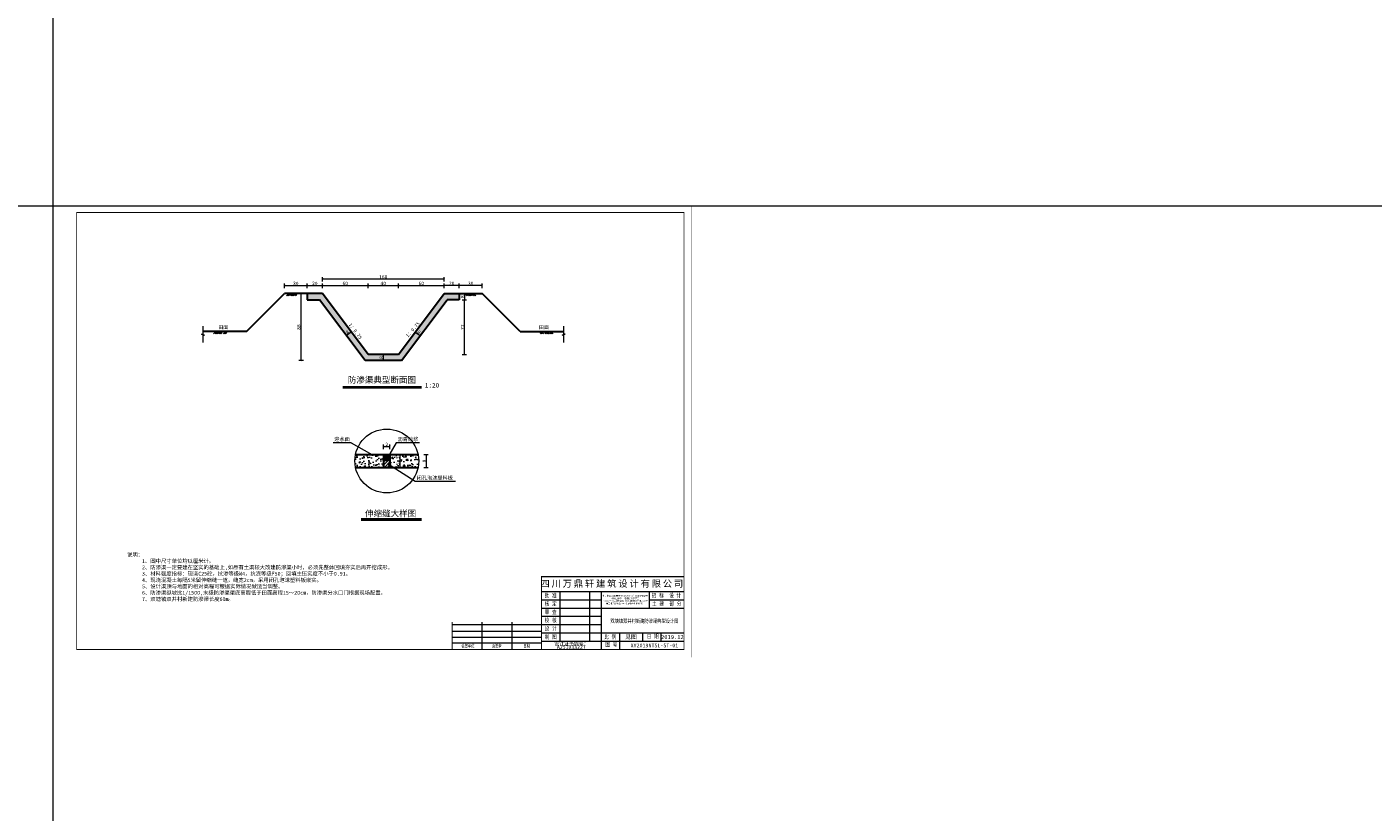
# Model space of a CAD drawing. Extents: x 36231 to 595326, y 3059 to 3871788.
# Tile 116 of 143: x 584145 to 585031, y 3866909 to 3867425. Entities that reach past the tile are written whole.
import ezdxf

# ---------------------------------------------------------------- set-up
doc = ezdxf.new("R2010")
doc.units = 0
doc.header["$PDMODE"] = 32
doc.header["$PDSIZE"] = 0.2
doc.layers.get('0').update_dxf_attribs({"linetype": 'CONTINUOUS'})
doc.layers.get('Defpoints').update_dxf_attribs({"linetype": 'CONTINUOUS'})
for name, color, linetype, lineweight in [('0.09标注线', 3, 'CONTINUOUS', 9), ('0.13填充', 8, 'CONTINUOUS', 9), ('0.13文字', 3, 'CONTINUOUS', 13), ('000粗线', 7, 'CONTINUOUS', 40), ('1标注', 4, 'CONTINUOUS', 5), ('图框１', 5, 'CONTINUOUS', 60), ('文字', 7, 'CONTINUOUS', 15), ('文字层', 7, 'CONTINUOUS', 15), ('细实线', 3, 'CONTINUOUS', 20), ('细线', 7, 'CONTINUOUS', 15), ('轮廓线', 1, 'CONTINUOUS', 30)]:
    doc.layers.add(name, color=color, linetype=linetype, lineweight=lineweight)
doc.styles.add('-仿宋_GB2312', font='仿宋_GB2312_0.ttf')
doc.styles.add('LYJFS', font='times.ttf', dxfattribs={"width": 0.7})
doc.styles.get("Standard").update_dxf_attribs({"font": 'rs.shx', "bigfont": 'hztxt.shx'})
doc.styles.add('图框', font='仿宋_GB2312_0.ttf', dxfattribs={"width": 0.8})
doc.dimstyles.get("Standard").update_dxf_attribs({"dimtxt": 0.18, "dimasz": 0.18, "dimexe": 0.18, "dimexo": 0.0625, "dimgap": 0.09, "dimtad": 0, "dimtih": 1, "dimtoh": 1, "dimdec": 0, "dimlfac": 2, "dimzin": 0, "dimdsep": 46, "dimtxsty": 'Standard', "dimcen": 0.09, "dimadec": 0, "dimazin": 0, "dimtfac": 1, "dimtdec": 0, "dimtofl": 0, "dimtmove": 0, "dimatfit": 3, "dimfxl": 1, "dimtolj": 1, "dimtzin": 0, "dimarcsym": 0})
doc.dimstyles.new('zzzz STANDARD', dxfattribs={"dimtxt": 2.3, "dimasz": 1, "dimexe": 1.25, "dimexo": 1.5, "dimgap": 0.2, "dimtad": 1, "dimdec": 0, "dimlfac": 10, "dimzin": 0, "dimdsep": 46, "dimtxsty": '-仿宋_GB2312', "dimblk": 'ARCHTICK', "dimcen": 0.09, "dimadec": 0, "dimazin": 0, "dimtfac": 1, "dimtdec": 0, "dimtix": 1, "dimtmove": 2, "dimatfit": 3, "dimfxl": 1.7, "dimfxlon": 1, "dimtolj": 1, "dimtzin": 0, "dimlwd": 9, "dimlwe": 9, "dimarcsym": 0})

# ---------------------------------------------------------------- blocks, each defined once
blk = doc.blocks.new('_ARCHTICK')
at = {"color": 0, "linetype": 'ByBlock', "const_width": 0.15}
blk.add_lwpolyline([(-0.5, -0.5), (0.5, 0.5)], dxfattribs=at)
blk = doc.blocks.new('*D445')
at = {"layer": '0.13文字', "color": 0, "lineweight": 9}
for p, q in [((584429.7, 3867252.91), (584429.7, 3867255.86)), ((584444.7, 3867254.61), (584429.7, 3867254.61)), ((584444.7, 3867252.91), (584444.7, 3867255.86))]:
    blk.add_line(p, q, dxfattribs=at)
at = {"layer": 'Defpoints', "color": 0, "lineweight": 13}
for p in [(584429.7, 3867254.61), (584429.7, 3867249.25), (584444.7, 3867249.25)]:
    blk.add_point(p, dxfattribs=at)
at = {"layer": '0.13文字', "color": 0, "lineweight": 9, "rotation": 180}
blk.add_blockref('_ARCHTICK', (584429.7, 3867254.61), dxfattribs=at)
at = {"layer": '0.13文字', "color": 0, "lineweight": 9}
blk.add_blockref('_ARCHTICK', (584444.7, 3867254.61), dxfattribs=at)
at = {"layer": '0.13文字', "color": 0, "lineweight": 13, "insert": (584437.2, 3867255.96), "char_height": 2.3, "attachment_point": 5, "style": '-仿宋_GB2312'}
blk.add_mtext('\\A1;30', dxfattribs=at)
blk = doc.blocks.new('*D446')
at = {"layer": '0.13文字', "color": 0, "lineweight": 9}
for p, q in [((584419.7, 3867252.91), (584419.7, 3867255.86)), ((584429.7, 3867254.61), (584419.7, 3867254.61)), ((584429.7, 3867252.91), (584429.7, 3867255.86))]:
    blk.add_line(p, q, dxfattribs=at)
at = {"layer": 'Defpoints', "color": 0, "lineweight": 13}
for p in [(584419.7, 3867254.61), (584419.7, 3867249.25), (584429.7, 3867249.25)]:
    blk.add_point(p, dxfattribs=at)
at = {"layer": '0.13文字', "color": 0, "lineweight": 9, "rotation": 180}
blk.add_blockref('_ARCHTICK', (584419.7, 3867254.61), dxfattribs=at)
at = {"layer": '0.13文字', "color": 0, "lineweight": 9}
blk.add_blockref('_ARCHTICK', (584429.7, 3867254.61), dxfattribs=at)
at = {"layer": '0.13文字', "color": 0, "lineweight": 13, "insert": (584424.7, 3867255.96), "char_height": 2.3, "attachment_point": 5, "style": '-仿宋_GB2312'}
blk.add_mtext('\\A1;20', dxfattribs=at)
blk = doc.blocks.new('*D451')
at = {"layer": '0.13文字', "color": 0, "lineweight": 9}
for p, q in [((584358.62, 3867224.02), (584355.42, 3867221.62)), ((584358.62, 3867224.02), (584357.87, 3867225.02)), ((584355.42, 3867221.62), (584354.67, 3867222.62))]:
    blk.add_line(p, q, dxfattribs=at)
at = {"layer": 'Defpoints', "color": 0, "lineweight": 13}
for p in [(584359.04, 3867223.46), (584355.42, 3867221.62), (584355.84, 3867221.06)]:
    blk.add_point(p, dxfattribs=at)
at = {"layer": '0.13文字', "color": 0, "lineweight": 9}
for p, rotation in [((584358.62, 3867224.02), 36.86989764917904), ((584355.42, 3867221.62), 216.8698976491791)]:
    blk.add_blockref('_ARCHTICK', p, dxfattribs=dict(at, rotation=rotation))
at = {"layer": '0.13文字', "color": 0, "lineweight": 13, "insert": (584356.21, 3867223.9), "char_height": 2.3, "attachment_point": 5, "rotation": 36.8699, "style": '-仿宋_GB2312'}
blk.add_mtext('\\A1;8', dxfattribs=at)
blk = doc.blocks.new('*D452')
at = {"layer": '0.13文字', "color": 0, "lineweight": 9}
for p, q in [((584378, 3867209.25), (584380.95, 3867209.25)), ((584378, 3867205.25), (584380.95, 3867205.25)), ((584379.7, 3867209.25), (584379.7, 3867205.25))]:
    blk.add_line(p, q, dxfattribs=at)
at = {"layer": 'Defpoints', "color": 0, "lineweight": 13}
for p in [(584376.34, 3867209.25), (584376.34, 3867205.25), (584379.7, 3867205.25)]:
    blk.add_point(p, dxfattribs=at)
at = {"layer": '0.13文字', "color": 0, "lineweight": 9}
for p, rotation in [((584379.7, 3867209.25), 90), ((584379.7, 3867205.25), 270)]:
    blk.add_blockref('_ARCHTICK', p, dxfattribs=dict(at, rotation=rotation))
at = {"layer": '0.13文字', "color": 0, "lineweight": 13, "insert": (584378.35, 3867207.25), "char_height": 2.3, "attachment_point": 5, "rotation": 90, "style": '-仿宋_GB2312'}
blk.add_mtext('\\A1;8', dxfattribs=at)
blk = doc.blocks.new('*D453')
at = {"layer": '0.13文字', "color": 0, "lineweight": 9}
for p, q in [((584400.78, 3867224.02), (584401.53, 3867225.02)), ((584400.78, 3867224.02), (584403.98, 3867221.62)), ((584403.98, 3867221.62), (584404.73, 3867222.62))]:
    blk.add_line(p, q, dxfattribs=at)
at = {"layer": 'Defpoints', "color": 0, "lineweight": 13}
for p in [(584400.36, 3867223.46), (584403.56, 3867221.06), (584403.98, 3867221.62)]:
    blk.add_point(p, dxfattribs=at)
at = {"layer": '0.13文字', "color": 0, "lineweight": 9}
for p, rotation in [((584400.78, 3867224.02), 143.1301023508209), ((584403.98, 3867221.62), 323.1301023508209)]:
    blk.add_blockref('_ARCHTICK', p, dxfattribs=dict(at, rotation=rotation))
at = {"layer": '0.13文字', "color": 0, "lineweight": 13, "insert": (584403.19, 3867223.9), "char_height": 2.3, "attachment_point": 5, "rotation": 323.1301, "style": '-仿宋_GB2312'}
blk.add_mtext('\\A1;8', dxfattribs=at)
blk = doc.blocks.new('*D454')
at = {"layer": '0.13文字', "color": 0, "lineweight": 9}
for p, q in [((584431.52, 3867249.25), (584434.47, 3867249.25)), ((584431.52, 3867245.25), (584434.47, 3867245.25)), ((584433.22, 3867249.25), (584433.22, 3867245.25))]:
    blk.add_line(p, q, dxfattribs=at)
at = {"layer": 'Defpoints', "color": 0, "lineweight": 13}
for p in [(584429.7, 3867249.25), (584429.7, 3867245.25), (584433.22, 3867245.25)]:
    blk.add_point(p, dxfattribs=at)
at = {"layer": '0.13文字', "color": 0, "lineweight": 9}
for p, rotation in [((584433.22, 3867249.25), 90), ((584433.22, 3867245.25), 270)]:
    blk.add_blockref('_ARCHTICK', p, dxfattribs=dict(at, rotation=rotation))
at = {"layer": '0.13文字', "color": 0, "lineweight": 13, "insert": (584431.87, 3867247.25), "char_height": 2.3, "attachment_point": 5, "rotation": 90, "style": '-仿宋_GB2312'}
blk.add_mtext('\\A1;8', dxfattribs=at)
blk = doc.blocks.new('*D457')
at = {"layer": '0.13文字', "color": 0, "linetype": 'Continuous', "lineweight": 9}
for p, q in [((584388.86, 3867143.45), (584391.81, 3867143.45)), ((584390.56, 3867143.45), (584390.56, 3867139.25)), ((584388.86, 3867139.25), (584391.81, 3867139.25))]:
    blk.add_line(p, q, dxfattribs=at)
at = {"layer": 'Defpoints', "color": 0, "linetype": 'Continuous', "lineweight": 13}
for p in [(584384.13, 3867143.45), (584384.13, 3867139.25), (584390.56, 3867139.25)]:
    blk.add_point(p, dxfattribs=at)
at = {"layer": '0.13文字', "color": 0, "linetype": 'Continuous', "lineweight": 9}
for p, rotation in [((584390.56, 3867143.45), 90), ((584390.56, 3867139.25), 270)]:
    blk.add_blockref('_ARCHTICK', p, dxfattribs=dict(at, rotation=rotation))
at = {"layer": '0.13文字', "color": 0, "linetype": 'Continuous', "lineweight": 13, "insert": (584389.21, 3867141.35), "char_height": 2.3, "attachment_point": 5, "rotation": 90, "style": '-仿宋_GB2312'}
blk.add_mtext('\\A1;3', dxfattribs=at)
blk = doc.blocks.new('*D458')
at = {"layer": '0.13文字', "color": 0, "linetype": 'Continuous', "lineweight": 9}
for p, q in [((584388.86, 3867139.25), (584391.81, 3867139.25)), ((584388.86, 3867135.05), (584391.81, 3867135.05)), ((584390.56, 3867139.25), (584390.56, 3867135.05))]:
    blk.add_line(p, q, dxfattribs=at)
at = {"layer": 'Defpoints', "color": 0, "linetype": 'Continuous', "lineweight": 13}
for p in [(584384.13, 3867139.25), (584384.13, 3867135.05), (584390.56, 3867135.05)]:
    blk.add_point(p, dxfattribs=at)
at = {"layer": '0.13文字', "color": 0, "linetype": 'Continuous', "lineweight": 9}
for p, rotation in [((584390.56, 3867139.25), 90), ((584390.56, 3867135.05), 270)]:
    blk.add_blockref('_ARCHTICK', p, dxfattribs=dict(at, rotation=rotation))
at = {"layer": '0.13文字', "color": 0, "linetype": 'Continuous', "lineweight": 13, "insert": (584389.21, 3867137.15), "char_height": 2.3, "attachment_point": 5, "rotation": 90, "style": '-仿宋_GB2312'}
blk.add_mtext('\\A1;5', dxfattribs=at)
blk = doc.blocks.new('*D459')
at = {"layer": '0.13文字', "color": 0, "linetype": 'Continuous', "lineweight": 9}
for p, q in [((584406.31, 3867143.45), (584409.26, 3867143.45)), ((584408.01, 3867143.45), (584408.01, 3867135.05)), ((584406.31, 3867135.05), (584409.26, 3867135.05))]:
    blk.add_line(p, q, dxfattribs=at)
at = {"layer": 'Defpoints', "color": 0, "linetype": 'Continuous', "lineweight": 13}
for p in [(584402.6, 3867143.45), (584402.6, 3867135.05), (584408.01, 3867135.05)]:
    blk.add_point(p, dxfattribs=at)
at = {"layer": '0.13文字', "color": 0, "linetype": 'Continuous', "lineweight": 9}
for p, rotation in [((584408.01, 3867143.45), 90), ((584408.01, 3867135.05), 270)]:
    blk.add_blockref('_ARCHTICK', p, dxfattribs=dict(at, rotation=rotation))
at = {"layer": '0.13文字', "color": 0, "linetype": 'Continuous', "lineweight": 13, "insert": (584406.66, 3867139.25), "char_height": 2.3, "attachment_point": 5, "rotation": 90, "style": '-仿宋_GB2312'}
blk.add_mtext('\\A1;8', dxfattribs=at)
blk = doc.blocks.new('*D478')
at = {"layer": '0.13文字', "color": 0, "lineweight": 9}
for p, q in [((584327.21, 3867249.25), (584324.26, 3867249.25)), ((584325.51, 3867249.25), (584325.51, 3867205.25)), ((584327.21, 3867205.25), (584324.26, 3867205.25))]:
    blk.add_line(p, q, dxfattribs=at)
at = {"layer": 'Defpoints', "color": 0, "lineweight": 13}
for p in [(584339.7, 3867249.25), (584325.51, 3867205.25), (584367.7, 3867205.25)]:
    blk.add_point(p, dxfattribs=at)
at = {"layer": '0.13文字', "color": 0, "lineweight": 9}
for p, rotation in [((584325.51, 3867249.25), 90), ((584325.51, 3867205.25), 270)]:
    blk.add_blockref('_ARCHTICK', p, dxfattribs=dict(at, rotation=rotation))
at = {"layer": '0.13文字', "color": 0, "lineweight": 13, "insert": (584324.16, 3867227.25), "char_height": 2.3, "attachment_point": 5, "rotation": 90, "style": '-仿宋_GB2312'}
blk.add_mtext('\\A1;88', dxfattribs=at)
blk = doc.blocks.new('eesz')
at = {"layer": '图框１', "color": 7, "const_width": 0.467}
blk.add_lwpolyline([(25244.5, -497.6), (25244.5, -1980.6), (27344.5, -1980.6), (27344.5, -497.6)], close=True, dxfattribs=at)
blk.add_lwpolyline([(25244.5, -497.6), (25244.5, -1980.6), (27344.5, -1980.6), (27344.5, -497.6)], close=True, dxfattribs=at)
at = {"layer": '图框１', "color": 5, "const_width": 0.467}
blk.add_lwpolyline([(25244.5, -497.6), (25244.5, -1980.6), (27344.5, -1980.6), (27344.5, -497.6)], close=True, dxfattribs=at)
at = {"layer": '图框１', "color": 7}
blk.add_lwpolyline([(25322.3, -518.3, 3.11, 3.11, 0), (27318.5, -518.3, 2.59, 2.59, 0), (27318.5, -1954.6, 2.59, 2.59, 0), (25322.3, -1954.6, 2.59, 2.59, 0)], format="xyseb", close=True, dxfattribs=at)
blk.add_lwpolyline([(25322.3, -518.3, 3.11, 3.11, 0), (27318.5, -518.3, 2.59, 2.59, 0), (27318.5, -1954.6, 2.59, 2.59, 0), (25322.3, -1954.6, 2.59, 2.59, 0)], format="xyseb", close=True, dxfattribs=at)
at = {"layer": '图框１', "color": 5}
blk.add_lwpolyline([(25322.3, -518.3, 3.11, 3.11, 0), (27318.5, -518.3, 2.59, 2.59, 0), (27318.5, -1954.6, 2.59, 2.59, 0), (25322.3, -1954.6, 2.59, 2.59, 0)], format="xyseb", close=True, dxfattribs=at)
at = {"layer": '细线', "color": 7}
for p, q in [((26850.3, -1715.1), (27318.5, -1715.1)), ((26850.3, -1764.1), (27318.5, -1764.1)), ((26910.2, -1764.1), (26910.2, -1927.4)), ((27008.2, -1764.1), (27008.2, -1927.4)), ((27046.3, -1764.1), (27046.3, -1954.6)), ((27204.2, -1764.1), (27204.2, -1818.5)), ((26850.3, -1791.3), (27046.3, -1791.3)), ((27204.2, -1791.3), (27318.5, -1791.3)), ((26850.3, -1818.5), (27318.5, -1818.5)), ((26850.3, -1845.7), (27046.3, -1845.7)), ((26556.3, -1873), (26850.3, -1873)), ((26556.3, -1894.7), (26850.3, -1894.7)), ((26654.3, -1864.8), (26654.3, -1954.6)), ((26752.3, -1864.8), (26752.3, -1954.6)), ((26850.3, -1873), (27046.3, -1873)), ((26850.3, -1900.2), (27318.5, -1900.2)), ((27106.2, -1900.2), (27106.2, -1954.6)), ((27182.4, -1900.2), (27182.4, -1927.4)), ((27242.3, -1900.2), (27242.3, -1927.4)), ((26556.3, -1913.8), (26850.3, -1913.8)), ((26556.3, -1932.9), (26850.3, -1932.9)), ((26850.3, -1927.4), (27318.5, -1927.4))]:
    blk.add_line(p, q, dxfattribs=at)
at = {"layer": '细线', "color": 7, "const_width": 2.72}
for points in [[(27318.5, -1715.1), (26850.3, -1715.1), (26850.3, -1954.6)], [(26556.3, -1864.8), (26556.3, -1954.6)]]:
    blk.add_lwpolyline(points, dxfattribs=at)
at = {"layer": '文字', "color": 7, "line_spacing_factor": 0.5, "style": '-仿宋_GB2312'}
for s, insert, char_height, width, attachment_point in [('{\\fSimSun|b0|i0|c134|p2;\\T1.2;\\C256;四川万鼎轩建筑设计有限公司}', (27084.4, -1739.6), 21.778, 468.222, 5), ('{\\W0.8;批 准}', (26880.3, -1777.7), 13.611, 59.889, 5), ('{\\W0.8;招 标  设 计}', (27261.3, -1777.7), 13.611, 114.153, 5), ('{\\W0.8;核 定}', (26880.3, -1804.9), 13.611, 59.889, 5), ('{\\W0.8;土 建  部 分}', (27261.7, -1804.9), 13.611, 114.902, 5), ('{\\W0.8;校 核}', (26880.3, -1859.4), 13.611, 59.889, 5), ('{\\W0.8;审 查}', (26880.3, -1832.1), 13.611, 59.889, 5), ('{\\W0.8;设 计}', (26880.3, -1886.6), 13.611, 59.889, 5), ('{\\W0.8;日 期}', (27196.2, -1904.4), 13.611, 54.508, 1), ('{\\W0.7; 会签单位}', (26605.3, -1943.7), 10.889, 98, 5), ('{\\W0.7;会签者}', (26703.3, -1943.7), 10.889, 98, 5), ('{\\W0.7;日期}', (26801.3, -1943.7), 10.89, 98, 5), ('{\\W0.85;设计证书编号：A251033227}', (26948.3, -1941), 13.611, 196, 5), ('{\\W0.8;制 图}', (26880.3, -1913.8), 13.611, 59.889, 5), ('{\\W0.8;比 例}', (27076.3, -1913.8), 13.611, 59.889, 5), ('{\\W0.8;图 号}', (27060.1, -1931.7), 13.611, 54.508, 1), ('见图', (27144.3, -1913.8), 13.61, 76.222, 5), ('2019.12', (27280.4, -1913.8), 13.61, 76.222, 5)]:
    blk.add_mtext(s, dxfattribs=dict(at, insert=insert, char_height=char_height, width=width, attachment_point=attachment_point))
at = {"layer": '文字', "color": 7, "insert": (27125.3, -1791.3), "char_height": 5, "width": 157.889, "attachment_point": 5, "style": '-仿宋_GB2312'}
blk.add_mtext('新沂市2019年度农业水价综合改革计量设施配套\\P和农田水利工程维修养护项目\\P（2019年第二批省级以上水利发展资金和2018年\\P第二批省级以上水利发展资金剩余资金）', dxfattribs=at)

msp = doc.modelspace()

# ---------------------------------------------------------------- hatches: boundary and pattern name
at = {"layer": '0.09标注线', "linetype": 'Continuous', "lineweight": 13}
h = msp.add_hatch(dxfattribs=at)
h.set_pattern_fill('JIS_LC_20', scale=0.07, style=0)
h.set_pattern_definition([(45, (575046.8056, 3867005.9181), (-0.9899495, 0.9899495), []), (45, (575046.8336, 3867005.9181), (-0.9899495, 0.9899495), [])])
h.paths.add_polyline_path([(584384.13, 3867139.25), (584379.93, 3867139.25), (584379.93, 3867135.05), (584384.13, 3867135.05)])
at = {"layer": '0.13填充', "lineweight": 13}
h = msp.add_hatch(color=7, dxfattribs=at)
edge = h.paths.add_edge_path()
edge.add_ellipse((584271.64, 3867224.39), major_axis=(0, -0.733), ratio=0.964264, start_angle=280.8773, end_angle=439.1227)
edge.add_line((584272.33, 3867224.25), (584270.94, 3867224.25))
h = msp.add_hatch(color=7, dxfattribs=at)
edge = h.paths.add_edge_path()
edge.add_ellipse((584274.75, 3867224.39), major_axis=(0, -0.733), ratio=0.964264, start_angle=280.8773, end_angle=439.1227)
edge.add_line((584275.44, 3867224.25), (584274.05, 3867224.25))
h = msp.add_hatch(color=7, dxfattribs=at)
edge = h.paths.add_edge_path()
edge.add_ellipse((584484.65, 3867224.39), major_axis=(0, -0.733), ratio=0.964264, start_angle=-79.1227, end_angle=79.1227, ccw=False)
edge.add_line((584483.95, 3867224.25), (584485.34, 3867224.25))
h = msp.add_hatch(color=7, dxfattribs=at)
edge = h.paths.add_edge_path()
edge.add_ellipse((584487.76, 3867224.39), major_axis=(0, -0.733), ratio=0.964264, start_angle=-79.1227, end_angle=79.1227, ccw=False)
edge.add_line((584487.06, 3867224.25), (584488.45, 3867224.25))
at = {"layer": '0.13文字', "lineweight": 13}
h = msp.add_hatch(dxfattribs=at)
h.set_pattern_fill('AR-CONC', color=256, scale=0.02, style=0)
h.set_pattern_definition([(50, (584329.698, 3867205.248), (3.64369, -0.31878), [0.381, -4.191]), (355, (584329.698, 3867205.248), (-0.70486, 3.82113), [0.3048, -3.3528]), (100.451, (584330.0017, 3867205.2215), (2.93885, 3.50233), [0.3238, -3.5618]), (46.184, (584329.698, 3867206.264), (5.42158, -0.84085), [0.5715, -6.2865]), (96.6356, (584330.15, 3867206.194), (4.74808, 4.9485), [0.4857, -5.3427]), (351.184, (584329.698, 3867206.264), (4.7481, 4.9485), [0.4572, -5.0292]), (21, (584330.206, 3867206.01), (3.0323, -2.04531), [0.381, -4.191]), (326, (584330.206, 3867206.01), (1.23604, 3.68376), [0.3048, -3.3528]), (71.4514, (584330.4587, 3867205.8397), (4.26833, 1.63846), [0.3238, -3.5618]), (37.5, (584329.698, 3867205.2481), (0.061772, 1.6911), [0, -3.31216, 0, -3.4036, 0, -3.3655]), (7.5, (584329.698, 3867205.2481), (1.336393, 2.00361), [0, -1.94056, 0, -3.23596, 0, -1.2827]), (327.5, (584328.5652, 3867205.2481), (2.711812, -0.114575), [0, -1.27, 0, -3.9624, 0, -5.2578]), (317.5, (584328.0572, 3867205.248), (2.962584, 0.50853), [0, -1.651, 0, -2.63144, 0, -3.7338])])
h.paths.add_polyline_path([(584421.7, 3867245.25), (584429.7, 3867245.25), (584429.7, 3867249.25), (584419.7, 3867249.25), (584389.7, 3867209.25), (584369.7, 3867209.25), (584339.7, 3867249.25), (584329.7, 3867249.25), (584329.7, 3867245.25), (584337.7, 3867245.25), (584367.7, 3867205.25), (584391.7, 3867205.25)])
at = {"layer": '0.13文字', "linetype": 'Continuous', "lineweight": 13}
h = msp.add_hatch(dxfattribs=at)
h.set_pattern_fill('水泥砂浆', style=0)
h.set_pattern_definition([(0, (584379.9276, 3867139.2476), (0, 0.70563), [0.10916, -0.298234]), (0, (584380.1313, 3867139.193), (0, 0.70563), [0.10916, -0.298234]), (30, (584379.83307, 3867139.19302), (0.814791, 0.70563), [0.10916, -1.3021]), (150, (584380.1313, 3867139.19302), (-1.629582, 0.70563), [0.10916, -1.3021]), (0, (584379.9276, 3867139.6004), (0, 0.70563), [0, -0.3])])
h.paths.add_polyline_path([(584384.13, 3867143.45), (584379.93, 3867143.45), (584379.93, 3867139.25), (584384.13, 3867139.25)])
at = {"layer": '细实线'}
h = msp.add_hatch(dxfattribs=at)
h.set_pattern_fill('AR-CONC', scale=0.035, style=0)
h.set_pattern_definition([(50, (575046.8056, 3867005.918), (6.3764634, -0.557868), [0.66675, -7.33425]), (355, (575046.8056, 3867005.918), (-1.233499, 6.6869825), [0.5334, -5.8674]), (100.451, (575047.337, 3867005.8716), (5.1429876, 6.129084), [0.56665, -6.23315]), (46.1842, (575046.8056, 3867007.696), (9.4877664, -1.4714815), [1.000125, -11.001375]), (96.6356, (575047.596, 3867007.573), (8.309148, 8.659894), [0.849975, -9.349725]), (351.184, (575046.806, 3867007.696), (8.309161, 8.659879), [0.8001, -8.8011]), (21, (575047.6946, 3867007.2516), (5.3065208, -3.5792931), [0.66675, -7.33425]), (326, (575047.6946, 3867007.2516), (2.163071, 6.446579), [0.5334, -5.8674]), (71.4514, (575048.137, 3867006.953), (7.469577, 2.8673), [0.56665, -6.23315]), (37.5, (575046.8056, 3867005.918), (0.1081011, 2.95942636), [0, -5.79628, 0, -5.9563, 0, -5.889625]), (7.5, (575046.8056, 3867005.918), (2.3386882, 3.5063201), [0, -3.39598, 0, -5.66293, 0, -2.244725]), (327.5, (575044.8231, 3867005.918), (4.74567083, -0.20050604), [0, -2.2225, 0, -6.9342, 0, -9.20115]), (317.5, (575043.934, 3867005.918), (5.1845213, 0.8899272), [0, -2.88925, 0, -4.60502, 0, -6.53415])])
h.paths.add_polyline_path([(584379.93, 3867135.05), (584379.93, 3867143.45), (584361.45, 3867143.45, 0.050382), (584361.03, 3867139.25, 0.050382), (584361.45, 3867135.05)])
h.paths.add_polyline_path([(584402.6, 3867135.05, 0.050382), (584403.03, 3867139.25, 0.050382), (584402.6, 3867143.45), (584384.13, 3867143.45), (584384.13, 3867135.05)])

# ---------------------------------------------------------------- linework, layer by layer
at = {"layer": '0.09标注线', "color": 7, "lineweight": 9}
for p, q in [((584358.64, 3867151.08), (584346.75, 3867151.08)), ((584403.51, 3867151.08), (584388.1, 3867151.08)), ((584427.14, 3867125.68), (584400.64, 3867125.68))]:
    msp.add_line(p, q, dxfattribs=at)
at = {"layer": '0.09标注线', "color": 7, "linetype": 'Continuous', "lineweight": 13}
for p, q in [((584358.64, 3867151.08), (584372.26, 3867143.45)), ((584388.1, 3867151.08), (584382.54, 3867141.39)), ((584384.13, 3867139.25), (584379.93, 3867139.25)), ((584400.64, 3867125.68), (584382.54, 3867137.37))]:
    msp.add_line(p, q, dxfattribs=at)
at = {"layer": '0.13填充', "color": 7, "lineweight": 40, "ltscale": 0.005}
for p, q in [((584353.13, 3867187.84), (584404.9, 3867187.84)), ((584365.1, 3867100.95, -24.8), (584404.93, 3867100.95, -24.8))]:
    msp.add_line(p, q, dxfattribs=at)
at = {"layer": '0.13填充', "color": 7, "ltscale": 0.005}
for p, q in [((584353.13, 3867187.3), (584404.87, 3867187.3)), ((584365.1, 3867100.41, -24.8), (584404.93, 3867100.41, -24.8))]:
    msp.add_line(p, q, dxfattribs=at)
at = {"layer": '0.13文字', "lineweight": 13}
for p, q in [((584162.6, 3867306.78), (584162.6, 3871152.48)), ((590756.67, 3867306.78), (583564.28, 3867306.78)), ((590756.67, 3867306.78), (583564.28, 3867306.78)), ((584162.6, 3862228.91), (584162.6, 3867306.78))]:
    msp.add_line(p, q, dxfattribs=at)
at = {"layer": '000粗线', "lineweight": 30}
for p, q in [((584289.7, 3867224.25), (584314.7, 3867249.25)), ((584339.7, 3867249.25), (584314.7, 3867249.25)), ((584329.7, 3867249.25), (584329.7, 3867245.25)), ((584329.7, 3867245.25), (584337.7, 3867245.25)), ((584367.7, 3867205.25), (584337.7, 3867245.25)), ((584369.7, 3867209.25), (584339.7, 3867249.25)), ((584389.7, 3867209.25), (584419.7, 3867249.25)), ((584391.7, 3867205.25), (584421.7, 3867245.25)), ((584419.7, 3867249.25), (584444.7, 3867249.25)), ((584429.7, 3867245.25), (584421.7, 3867245.25)), ((584429.7, 3867249.25), (584429.7, 3867245.25)), ((584469.7, 3867224.25), (584444.7, 3867249.25)), ((584289.7, 3867224.25), (584261.11, 3867224.25)), ((584469.7, 3867224.25), (584498.29, 3867224.25)), ((584391.7, 3867205.25), (584367.7, 3867205.25)), ((584389.7, 3867209.25), (584369.7, 3867209.25))]:
    msp.add_line(p, q, dxfattribs=at)
at = {"layer": '1标注', "color": 7, "lineweight": 13}
for p, q in [((584316.05, 3867247.84), (584317.51, 3867249.25)), ((584316.64, 3867247.84), (584318.11, 3867249.25)), ((584317.26, 3867247.82), (584318.74, 3867249.25)), ((584317.96, 3867248.5), (584318.38, 3867248.06)), ((584318.35, 3867248.87), (584319.23, 3867247.95)), ((584318.74, 3867249.25), (584319.62, 3867248.33)), ((584319.09, 3867247.8), (584320.6, 3867249.25)), ((584319.81, 3867247.79), (584321.34, 3867249.25)), ((584320.49, 3867247.77), (584322.02, 3867249.25)), ((584321.19, 3867248.45), (584321.61, 3867248.01)), ((584321.58, 3867248.82), (584322.46, 3867247.9)), ((584321.97, 3867249.2), (584322.85, 3867248.28)), ((584434.66, 3867249.2), (584433.78, 3867248.28)), ((584435.05, 3867248.82), (584434.17, 3867247.9)), ((584436.14, 3867247.77), (584434.61, 3867249.25)), ((584435.44, 3867248.45), (584435.02, 3867248.01)), ((584436.81, 3867247.79), (584435.29, 3867249.25)), ((584437.53, 3867247.8), (584436.03, 3867249.25)), ((584437.89, 3867249.25), (584437.01, 3867248.33)), ((584438.28, 3867248.87), (584437.4, 3867247.95)), ((584439.37, 3867247.82), (584437.89, 3867249.25)), ((584438.67, 3867248.5), (584438.25, 3867248.06)), ((584439.99, 3867247.84), (584438.52, 3867249.25)), ((584440.58, 3867247.84), (584439.11, 3867249.25))]:
    msp.add_line(p, q, dxfattribs=at)
at = {"layer": '细实线', "color": 7, "lineweight": 13, "ltscale": 5}
for p, q in [((584269.52, 3867224.25), (584268.18, 3867222.91)), ((584270.23, 3867224.25), (584268.89, 3867222.91)), ((584270.94, 3867224.25), (584269.6, 3867222.91)), ((584272.63, 3867224.25), (584271.29, 3867222.91)), ((584273.34, 3867224.25), (584272, 3867222.91)), ((584274.05, 3867224.25), (584272.71, 3867222.91)), ((584275.74, 3867224.25), (584274.4, 3867222.91)), ((584276.45, 3867224.25), (584275.11, 3867222.91)), ((584277.16, 3867224.25), (584275.82, 3867222.91)), ((584482.24, 3867224.25), (584483.58, 3867222.91)), ((584482.95, 3867224.25), (584484.29, 3867222.91)), ((584483.66, 3867224.25), (584485, 3867222.91)), ((584485.35, 3867224.25), (584486.69, 3867222.91)), ((584486.06, 3867224.25), (584487.4, 3867222.91)), ((584486.77, 3867224.25), (584488.11, 3867222.91)), ((584488.46, 3867224.25), (584489.8, 3867222.91)), ((584489.17, 3867224.25), (584490.51, 3867222.91)), ((584489.88, 3867224.25), (584491.22, 3867222.91))]:
    msp.add_line(p, q, dxfattribs=at)
at = {"layer": '细实线', "color": 7, "lineweight": 15}
msp.add_circle((584382.03, 3867139.25), 21, dxfattribs=at)
at = {"layer": '细实线', "color": 7, "lineweight": 13, "ltscale": 5}
for points, start_tangent, end_tangent in [([(584271.61, 3867223.66), (584271.31, 3867223.54), (584271.23, 3867223.41), (584271.19, 3867223.24), (584271.06, 3867223.08), (584270.86, 3867222.98), (584270.44, 3867222.91)], (-0.999064, 0.043251), (-0.999506, -0.031436)), ([(584487.79, 3867223.66), (584488.09, 3867223.54), (584488.17, 3867223.41), (584488.21, 3867223.24), (584488.34, 3867223.08), (584488.54, 3867222.98), (584488.96, 3867222.91)], (0.999064, 0.043251), (0.999506, -0.031436))]:
    msp.add_spline(points, degree=3, dxfattribs=dict(at, start_tangent=start_tangent, end_tangent=end_tangent))
at = {"layer": '细线', "color": 7, "lineweight": 9}
for p, q in [((584261.11, 3867227.8), (584261.11, 3867223.58)), ((584261.11, 3867224.25), (584261.11, 3867222.58)), ((584498.29, 3867227.8), (584498.29, 3867223.58)), ((584498.29, 3867224.25), (584498.29, 3867222.58)), ((584260.11, 3867222.58), (584261.11, 3867222.58)), ((584262.11, 3867222.02), (584260.11, 3867222.58)), ((584261.11, 3867222.02), (584261.11, 3867217.22)), ((584261.11, 3867222.02), (584262.11, 3867222.02)), ((584497.28, 3867222.02), (584499.29, 3867222.58)), ((584498.29, 3867222.02), (584497.28, 3867222.02)), ((584499.29, 3867222.58), (584498.29, 3867222.58)), ((584498.29, 3867222.02), (584498.29, 3867217.22))]:
    msp.add_line(p, q, dxfattribs=at)
at = {"layer": '轮廓线', "color": 7, "lineweight": 30}
for p, q in [((584361.45, 3867143.45), (584402.6, 3867143.45)), ((584379.93, 3867143.45), (584379.93, 3867135.05)), ((584384.13, 3867143.45), (584384.13, 3867135.05)), ((584361.45, 3867135.05), (584402.6, 3867135.05))]:
    msp.add_line(p, q, dxfattribs=at)
at = {"layer": '轮廓线', "color": 7}
msp.add_line((584379.93, 3867143.45), (584384.13, 3867143.45), dxfattribs=at)

# ---------------------------------------------------------------- block references
at = {"layer": '文字层', "xscale": 0.1999999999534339, "yscale": 0.2000000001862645, "zscale": 0.2}
msp.add_blockref('eesz', (579113.71, 3867406.3), dxfattribs=at)

# ---------------------------------------------------------------- texts
at = {"color": 7, "style": '图框', "width": 0.8}
msp.add_text('  双塘镇双井村新建防渗渠典型设计图', height=2.5, dxfattribs=at).set_placement((584525.75, 3867032.85))
at = {"layer": '0.09标注线', "color": 7, "style": '-仿宋_GB2312'}
for p in [(584271.3, 3867225.98), (584482.11, 3867225.98)]:
    msp.add_text('田面', height=2.3, dxfattribs=at).set_placement(p)
for rotation, p in [(306.22289, (584356.85, 3867228.86)), (48.99713, (584395.91, 3867220.28))]:
    msp.add_text('1：0.75', height=2.3, rotation=rotation, dxfattribs=at).set_placement(p)
at = {"layer": '0.09标注线', "color": 7, "char_height": 2.432, "attachment_point": 1, "style": '-仿宋_GB2312'}
for s, insert, width in [('迎水面', (584347.47, 3867154.82, 24.82), 35.982), ('沥青砂浆', (584389.14, 3867154.82, 24.82), 35.982), ('闭孔泡沫塑料板', (584401.68, 3867129.42, 24.82), 51.4623)]:
    msp.add_mtext(s, dxfattribs=dict(at, insert=insert, width=width))
at = {"layer": '0.13文字', "color": 0, "linetype": 'Continuous', "lineweight": 13, "insert": (584542.36, 3867019.28), "char_height": 2.5, "width": 66.6611, "attachment_point": 1, "style": 'LYJFS'}
msp.add_mtext('{\\fFangSong_GB2312|b0|i0|c134|p49;\\W1;XY2019NTSL-ST-01}', dxfattribs=at)
at = {"layer": '文字', "color": 7, "attachment_point": 1, "style": '-仿宋_GB2312'}
for s, insert, char_height, width in [('{\\fFangSong|b0|i0|c134|p49;\\C256; 防渗渠典型断面图}', (584353.67, 3867194.56), 4, 86.6851), ('1:20', (584407.07, 3867190.53), 3, 10.2895), ('{\\C256;伸缩缝大样图}', (584367.75, 3867106.76, -24.8), 4, 86.6851)]:
    msp.add_mtext(s, dxfattribs=dict(at, insert=insert, char_height=char_height, width=width))
at = {"layer": '文字', "insert": (584211.3, 3867078.93), "char_height": 2.5, "width": 208.3817, "attachment_point": 1, "style": '-仿宋_GB2312'}
msp.add_mtext('说明：\\P     1、图中尺寸单位均以厘米计。\\P     2、防渗渠一定要建在坚实的基础上,如原有土渠较大改建防渗渠小时，必须先整体回填夯实后再开挖成形。\\P     3、材料强度指标：现浇C25砼，抗渗等级W4，抗冻等级F50；回填土压实度不小于0.91。\\P     4、现浇混凝土每隔5米留伸缩缝一道，缝宽2cm，采用闭孔泡沫塑料板嵌实。\\P     5、设计渠顶与地面的相对高程可根据实际情况做适当调整。\\P{\\C1;    \\C0; 6、防渗渠纵坡比1/1500,}末级防渗渠渠底高程低于田面高程15～20cm，防渗渠分水口门根据现场配置。\\P     7、双塘镇双井村新建防渗渠长度60m。', dxfattribs=at)

# ---------------------------------------------------------------- dimensions: what is measured, and where the dimension line sits
at = {"layer": '0.13文字', "lineweight": 13}
for base, p1, p2 in [((584419.7, 3867258.91), (584339.7, 3867249.25), (584419.7, 3867249.25)), ((584329.7, 3867254.61), (584314.7, 3867249.25), (584329.7, 3867249.25)), ((584339.7, 3867254.61), (584329.7, 3867249.25), (584339.7, 3867249.25)), ((584369.7, 3867254.61), (584339.7, 3867249.25), (584369.7, 3867209.25)), ((584389.7, 3867254.61), (584369.7, 3867209.25), (584389.7, 3867209.25)), ((584419.7, 3867254.61), (584389.7, 3867209.25), (584419.7, 3867249.25))]:
    msp.add_linear_dim(base=base, p1=p1, p2=p2, dimstyle='Standard', override={"dimtxt": 2.3, "dimasz": 1, "dimexe": 1.25, "dimexo": 1.5, "dimgap": 0.2, "dimtad": 1, "dimtih": 0, "dimtoh": 0, "dimdec": 0, "dimlfac": 2, "dimtxsty": '-仿宋_GB2312', "dimblk": 'ARCHTICK', "dimtdec": 0, "dimtix": 1, "dimtofl": 1, "dimtmove": 2, "dimfxl": 1.7, "dimfxlon": 1, "dimlwd": 9, "dimlwe": 9}, dxfattribs=at).render()
for base, p1, p2, angle, override, picture, middle in [((584325.51, 3867205.25), (584339.7, 3867249.25), (584367.7, 3867205.25), 90, {"dimtxt": 2.3, "dimasz": 1, "dimexe": 1.25, "dimexo": 1.5, "dimgap": 0.2, "dimtad": 1, "dimtih": 0, "dimtoh": 0, "dimtxsty": '-仿宋_GB2312', "dimblk": 'ARCHTICK', "dimtix": 1, "dimtofl": 1, "dimtmove": 2, "dimfxl": 1.7, "dimfxlon": 1, "dimlwd": 9, "dimlwe": 9}, '*D478', (584324.16, 3867227.25)), ((584419.7, 3867254.61), (584429.7, 3867249.25), (584419.7, 3867249.25), 180, {"dimtxt": 2.3, "dimasz": 1, "dimexe": 1.25, "dimexo": 1.5, "dimgap": 0.2, "dimtad": 1, "dimtih": 0, "dimtoh": 0, "dimdec": 0, "dimlfac": 2, "dimtxsty": '-仿宋_GB2312', "dimblk": 'ARCHTICK', "dimtdec": 0, "dimtix": 1, "dimtofl": 1, "dimtmove": 2, "dimfxl": 1.7, "dimfxlon": 1, "dimlwd": 9, "dimlwe": 9}, '*D446', (584424.7, 3867255.96)), ((584429.7, 3867254.61), (584444.7, 3867249.25), (584429.7, 3867249.25), 180, {"dimtxt": 2.3, "dimasz": 1, "dimexe": 1.25, "dimexo": 1.5, "dimgap": 0.2, "dimtad": 1, "dimtih": 0, "dimtoh": 0, "dimdec": 0, "dimlfac": 2, "dimtxsty": '-仿宋_GB2312', "dimblk": 'ARCHTICK', "dimtdec": 0, "dimtix": 1, "dimtofl": 1, "dimtmove": 2, "dimfxl": 1.7, "dimfxlon": 1, "dimlwd": 9, "dimlwe": 9}, '*D445', (584437.2, 3867255.96)), ((584433.22, 3867245.25), (584429.7, 3867249.25), (584429.7, 3867245.25), 90, {"dimtxt": 2.3, "dimasz": 1, "dimexe": 1.25, "dimexo": 1.5, "dimgap": 0.2, "dimtad": 1, "dimtih": 0, "dimtoh": 0, "dimdec": 0, "dimlfac": 2, "dimtxsty": '-仿宋_GB2312', "dimblk": 'ARCHTICK', "dimtdec": 0, "dimtix": 1, "dimtofl": 1, "dimtmove": 2, "dimfxl": 1.7, "dimfxlon": 1, "dimlwd": 9, "dimlwe": 9}, '*D454', (584431.87, 3867247.25))]:
    dim = msp.add_linear_dim(base=base, p1=p1, p2=p2, angle=angle, dimstyle='Standard', override=override, dxfattribs=at)
    dim.commit()
    dim.dimension.update_dxf_attribs({"geometry": picture, "text_midpoint": middle})
msp.add_linear_dim(base=(584433.22, 3867245.25), p1=(584389.7, 3867209.25), p2=(584429.7, 3867245.25), angle=90, dimstyle='Standard', override={"dimtxt": 2.3, "dimasz": 1, "dimexe": 1.25, "dimexo": 1.5, "dimgap": 0.2, "dimtad": 1, "dimtih": 0, "dimtoh": 0, "dimdec": 0, "dimlfac": 2, "dimtxsty": '-仿宋_GB2312', "dimblk": 'ARCHTICK', "dimtdec": 0, "dimtix": 1, "dimtofl": 1, "dimtmove": 2, "dimfxl": 1.7, "dimfxlon": 1, "dimlwd": 9, "dimlwe": 9}, dxfattribs=at).render()
for p1, p2, distance, picture, middle in [((584359.04, 3867223.46), (584355.84, 3867221.06), -0.7, '*D451', (584356.21, 3867223.9)), ((584400.36, 3867223.46), (584403.56, 3867221.06), 0.7, '*D453', (584403.19, 3867223.9)), ((584376.34, 3867209.25), (584376.34, 3867205.25), 3.35, '*D452', (584378.35, 3867207.25))]:
    dim = msp.add_aligned_dim(p1=p1, p2=p2, distance=distance, dimstyle='Standard', override={"dimtxt": 2.3, "dimasz": 1, "dimexe": 1.25, "dimexo": 1.5, "dimgap": 0.2, "dimtad": 1, "dimtih": 0, "dimtoh": 0, "dimdec": 0, "dimlfac": 2, "dimtxsty": '-仿宋_GB2312', "dimblk": 'ARCHTICK', "dimtdec": 0, "dimtix": 1, "dimtofl": 1, "dimtmove": 2, "dimfxl": 1.7, "dimfxlon": 1, "dimlwd": 9, "dimlwe": 9}, dxfattribs=at)
    dim.commit()
    dim.dimension.update_dxf_attribs({"geometry": picture, "text_midpoint": middle})
at = {"layer": '0.13文字', "color": 7, "linetype": 'Continuous', "lineweight": 13}
msp.add_linear_dim(base=(584384.13, 3867148.81), p1=(584379.93, 3867143.45), p2=(584384.13, 3867143.45), text='2', dimstyle='zzzz STANDARD', dxfattribs=at).render()
for base, p1, p2, text, picture, middle in [((584390.56, 3867139.25), (584384.13, 3867143.45), (584384.13, 3867139.25), '3', '*D457', (584389.21, 3867141.35)), ((584408.01, 3867135.05), (584402.6, 3867143.45), (584402.6, 3867135.05), '8', '*D459', (584406.66, 3867139.25)), ((584390.56, 3867135.05), (584384.13, 3867139.25), (584384.13, 3867135.05), '5', '*D458', (584389.21, 3867137.15))]:
    dim = msp.add_linear_dim(base=base, p1=p1, p2=p2, angle=90, text=text, dimstyle='zzzz STANDARD', dxfattribs=at)
    dim.commit()
    dim.dimension.update_dxf_attribs({"geometry": picture, "text_midpoint": middle})

doc.saveas('drawing.dxf')
